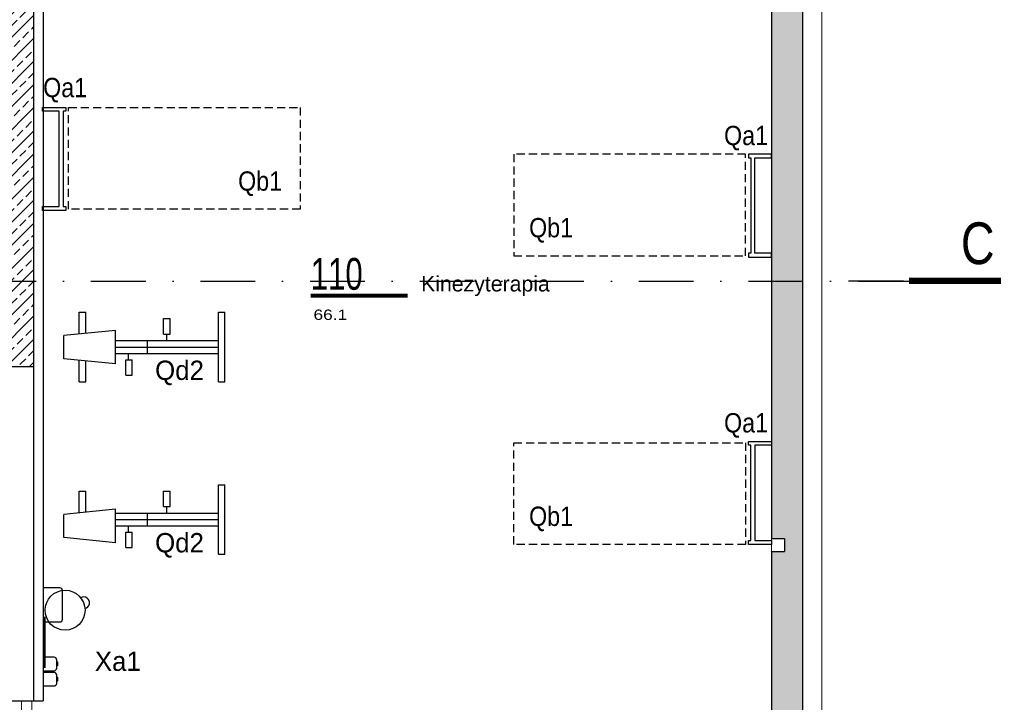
# Model space of a CAD drawing. Header units: millimetres. Extents: x 14495 to 271441, y -21035 to 2232.
# Tile 225 of 227: x 87454 to 88219, y 468 to 997. Entities that reach past the tile are written whole.
import ezdxf
from ezdxf.enums import TextEntityAlignment as Align

# ---------------------------------------------------------------- set-up
doc = ezdxf.new("R2010")
doc.units = ezdxf.units.MM
doc.linetypes.add('2305.00.SC.ZEWN$0$DASHED', pattern=[19.05, 12.7, -6.35])
doc.linetypes.add('DASHDOT', pattern=[1, 0.5, -0.25, 0, -0.25])
for name, color, linetype in [('-- TECH  SYMBOLE', 1, 'Continuous'), ('-- TECH WYPOSAŻENIE', 2, 'Continuous'), ('A-POW-NR', 1, 'Continuous'), ('a_HATCH', 9, 'Continuous'), ('A_OSIE', 252, 'DASHDOT'), ('A_PROJEKTOWANE', 3, 'Continuous'), ('A_SC_DZIAlOWE', 4, 'Continuous'), ('meble', 1, 'Continuous'), ('TECH Wyp.drobne', 1, 'Continuous')]:
    doc.layers.add(name, color=color, linetype=linetype)
doc.layers.add('A-POW', color=2, linetype='Continuous', plot=False)
for name, color, linetype, lineweight in [('A_ALUMINIUM', 1, 'Continuous', 13), ('A_L_CIENKA', 251, 'Continuous', 5), ('TECH Wyp-meble nowe', 1, 'Continuous', 30)]:
    doc.layers.add(name, color=color, linetype=linetype, lineweight=lineweight)
doc.styles.add('ARIAL1_2', font='arial.ttf', dxfattribs={"width": 1.2})
doc.styles.add('arialce', font='ARIALN.TTF')
doc.styles.add('cent', font='swissel.ttf')
doc.styles.add('cg', font='GOTHIC.TTF')
doc.styles.add('switz721ltexbt', font='swissel.ttf')

# ---------------------------------------------------------------- blocks, each defined once
blk = doc.blocks.new('POW')
at = {"const_width": 5}
blk.add_lwpolyline([(125.3, 0), (0, 0)], dxfattribs=at)
at = {"style": 'switz721ltexbt'}
blk.add_attdef('001', (-1.8, 12.3), '', height=41.2, dxfattribs=at)
blk = doc.blocks.new('OSS2')
at = {"linetype": 'Continuous', "const_width": 5}
blk.add_lwpolyline([(-71.57, 0), (0, 0)], dxfattribs=at)
at = {"style": 'cent'}
blk.add_attdef('01', (-80.01, 12.93), '', height=32.4, dxfattribs=at)
blk = doc.blocks.new('poj.na odpady')
at = {"layer": 'TECH Wyp.drobne', "color": 1}
blk.add_circle((-24.59, 1.81), 15.5, dxfattribs=at)
blk.add_arc((-10.2, 7.57), 4.56, 283.39615, 120.30259, dxfattribs=at)
blk = doc.blocks.new('dystryb.mydła_śr.dez.')
at = {"layer": 'TECH Wyp.drobne', "color": 1}
blk.add_lwpolyline([(10.5, -3.25), (10.5, 3.25, 0.414214), (8.5, 5.25), (0, 5.25), (0, -5.25), (8.5, -5.25, 0.414214)], format="xyb", close=True, dxfattribs=at)
blk.add_lwpolyline([(10.5, -1.55), (10.5, 1.55), (11.05, 1.55), (11.05, -1.55)], close=True, dxfattribs=at)

msp = doc.modelspace()

# ---------------------------------------------------------------- hatches: boundary and pattern name
at = {"layer": 'a_HATCH', "linetype": 'Continuous', "lineweight": 13}
h = msp.add_hatch(dxfattribs=at)
h.set_pattern_fill('ANSI33', color=256, scale=2, style=0)
h.set_pattern_definition([(45, (-4035.47, -134.583), (-8.9802561, 8.9802561), []), (45, (-4026.489, -134.583), (-8.9802561, 8.9802561), [6.35, -3.175])])
h.paths.add_polyline_path([(88026.58, 1476.74), (88026.58, 1452.74), (88038.29, 1452.74), (88038.29, 1032.24), (88048.29, 1032.24), (88048.29, 1022.24), (88038.29, 1022.24), (88038.29, 594.69), (88048.29, 594.69), (88048.29, 584.69), (88038.29, 584.69), (88038.29, -243.26), (88062.29, -243.26), (88062.29, 1476.74)])
h = msp.add_hatch(dxfattribs=at)
h.set_pattern_fill('ANSI33', color=256, scale=2, style=0)
h.set_pattern_definition([(45, (-5165.567, 327.875), (-8.9802561, 8.9802561), []), (45, (-5156.587, 327.875), (-8.9802561, 8.9802561), [6.35, -3.175])])
h.paths.add_polyline_path([(87440.13, 1302.24), (87439.79, 752.24), (87114.79, 752.24), (87114.79, 1012.24), (87089.79, 1012.24), (87089.79, 728.24), (87465.13, 728.24), (87465.13, 1302.24)])

# ---------------------------------------------------------------- linework, layer by layer
at = {"layer": '-- TECH WYPOSAŻENIE', "ltscale": 0.5}
for points in [[(87472.1, 929.29), (87490.1, 929.29), (87490.1, 926.29), (87488.1, 926.29), (87488.1, 852.29), (87490.1, 852.29), (87490.1, 849.29), (87472.1, 849.29), (87472.1, 852.29), (87485.1, 852.29), (87485.1, 926.29), (87472.1, 926.29), (87472.1, 929.29)], [(88038.29, 893.08), (88020.29, 893.08), (88020.29, 890.08), (88022.29, 890.08), (88022.29, 816.08), (88020.29, 816.08), (88020.29, 813.08), (88038.29, 813.08), (88038.29, 816.08), (88025.29, 816.08), (88025.29, 890.08), (88038.29, 890.08), (88038.29, 893.08)], [(88038.29, 590.08), (88020.29, 590.08), (88020.29, 593.08), (88022.29, 593.08), (88022.29, 667.08), (88020.29, 667.08), (88020.29, 670.08), (88038.29, 670.08), (88038.29, 667.08), (88025.29, 667.08), (88025.29, 593.08), (88038.29, 593.08), (88038.29, 590.08)]]:
    msp.add_lwpolyline(points, dxfattribs=at)
at = {"layer": '-- TECH WYPOSAŻENIE', "linetype": '2305.00.SC.ZEWN$0$DASHED', "ltscale": 0.5}
for points in [[(87672.31, 929.29), (87672.31, 850.29), (87492.31, 850.29), (87492.31, 929.29)], [(87838.08, 893.08), (87838.08, 814.08), (88018.08, 814.08), (88018.08, 893.08)], [(87838.08, 590.08), (87838.08, 669.08), (88018.08, 669.08), (88018.08, 590.08)]]:
    msp.add_lwpolyline(points, close=True, dxfattribs=at)
at = {"layer": 'A_ALUMINIUM'}
for p, q in [((87455.78, 284.74), (87455.78, 468.74)), ((87463.78, 284.74), (87463.78, 468.74))]:
    msp.add_line(p, q, dxfattribs=at)
at = {"layer": 'A_L_CIENKA'}
msp.add_line((88077.29, 1491.74), (88077.29, -282.26), dxfattribs=at)
at = {"layer": 'A_L_CIENKA', "linetype": 'Continuous', "lineweight": 13}
msp.add_line((88038.29, 594.69), (88038.29, 584.69), dxfattribs=at)
at = {"layer": 'A_OSIE', "ltscale": 85}
for p, q in [((86488.51, 794.58), (88203.48, 794.58)), ((86488.51, 794.58), (88203.48, 794.58)), ((88098.14, 794.74), (88169.23, 794.74))]:
    msp.add_line(p, q, dxfattribs=at)
at = {"layer": 'A_PROJEKTOWANE'}
for p, q in [((88062.29, 1476.74), (88062.29, -267.26)), ((87465.13, 1302.24), (87465.13, 728.24)), ((88038.29, 1022.24), (88038.29, 594.69)), ((87089.79, 728.24), (87465.13, 728.24)), ((88038.29, 594.69), (88048.29, 594.69)), ((88048.29, 594.69), (88048.29, 584.69)), ((88038.29, 584.69), (88048.29, 584.69)), ((88038.29, 584.69), (88038.29, -243.26))]:
    msp.add_line(p, q, dxfattribs=at)
at = {"layer": 'A_SC_DZIAlOWE'}
for p, q in [((87472.63, 1302.24), (87472.63, 468.74)), ((87465.13, 728.24), (87465.13, 468.74)), ((87465.13, 728.24), (87465.13, 468.74)), ((87089.79, 468.74), (87465.13, 468.74)), ((87465.13, 468.74), (87472.63, 468.74))]:
    msp.add_line(p, q, dxfattribs=at)
at = {"layer": 'meble', "color": 2}
for p, q in [((87500.64, 770.29), (87505.64, 770.29)), ((87500.64, 753.49), (87500.64, 770.29)), ((87505.64, 753.99), (87505.64, 770.29)), ((87608.65, 770.29), (87613.65, 770.29)), ((87608.65, 716.29), (87608.65, 770.29)), ((87613.65, 716.29), (87613.65, 770.29)), ((87528.65, 756.29), (87488.65, 752.29)), ((87488.65, 734.29), (87488.65, 752.29)), ((87528.65, 730.29), (87528.65, 756.29)), ((87528.65, 748.29), (87608.65, 748.29)), ((87528.65, 730.29), (87488.65, 734.29)), ((87528.65, 738.29), (87608.65, 738.29)), ((87500.64, 716.29), (87500.64, 733.09)), ((87505.64, 716.29), (87505.64, 732.59)), ((87500.64, 716.29), (87505.64, 716.29)), ((87608.65, 716.29), (87613.65, 716.29)), ((87608.65, 636.45), (87613.65, 636.45)), ((87608.65, 582.45), (87608.65, 636.45)), ((87613.65, 582.45), (87613.65, 636.45)), ((87500.64, 631.45), (87505.64, 631.45)), ((87500.64, 614.65), (87500.64, 631.45)), ((87505.64, 615.15), (87505.64, 631.45)), ((87528.65, 617.45), (87488.65, 613.45)), ((87488.65, 595.45), (87488.65, 613.45)), ((87528.65, 591.45), (87528.65, 617.45)), ((87528.65, 614.45), (87608.65, 614.45)), ((87528.65, 604.45), (87608.65, 604.45)), ((87528.65, 591.45), (87488.65, 595.45)), ((87608.65, 582.45), (87613.65, 582.45))]:
    msp.add_line(p, q, dxfattribs=at)
at = {"layer": 'meble'}
for p, q in [((87566.12, 765.39), (87571.12, 765.39)), ((87566.12, 753.39), (87566.12, 765.39)), ((87571.12, 753.39), (87571.12, 765.39)), ((87566.12, 753.39), (87571.12, 753.39)), ((87568.74, 748.29), (87568.74, 753.39)), ((87528.65, 743.29), (87608.65, 743.29)), ((87553.74, 738.29), (87553.74, 748.29)), ((87538.74, 733.5), (87538.74, 738.29)), ((87536.74, 721.5), (87536.74, 733.5)), ((87536.74, 733.5), (87541.74, 733.5)), ((87541.74, 721.5), (87541.74, 733.5)), ((87536.74, 721.5), (87541.74, 721.5)), ((87566.12, 631.55), (87571.12, 631.55)), ((87566.12, 619.55), (87566.12, 631.55)), ((87571.12, 619.55), (87571.12, 631.55)), ((87566.12, 619.55), (87571.12, 619.55)), ((87568.74, 614.45), (87568.74, 619.55)), ((87553.74, 604.45), (87553.74, 614.45)), ((87528.65, 609.45), (87608.65, 609.45)), ((87538.74, 599.65), (87538.74, 604.45)), ((87536.74, 587.65), (87536.74, 599.65)), ((87536.74, 599.65), (87541.74, 599.65)), ((87541.74, 587.65), (87541.74, 599.65)), ((87536.74, 587.65), (87541.74, 587.65))]:
    msp.add_line(p, q, dxfattribs=at)
at = {"layer": 'TECH Wyp.drobne', "color": 1}
for points in [[(87487.63, 531.94), (87487.63, 554.44, 0.414214), (87485.63, 556.44), (87472.63, 556.44), (87472.63, 529.94), (87485.63, 529.94, 0.414214)], [(87483.13, 494.14), (87483.13, 500.64, 0.414214), (87481.13, 502.64), (87472.63, 502.64), (87472.63, 492.14), (87481.13, 492.14, 0.414214)]]:
    msp.add_lwpolyline(points, format="xyb", close=True, dxfattribs=at)
at = {"layer": 'TECH Wyp.drobne', "color": 1, "const_width": 2}
msp.add_lwpolyline([(87473.63, 494.1), (87473.63, 534.1)], dxfattribs=at)
at = {"layer": 'TECH Wyp.drobne', "color": 1}
msp.add_lwpolyline([(87483.13, 495.84), (87483.13, 498.94), (87483.68, 498.94), (87483.68, 495.84)], close=True, dxfattribs=at)

# ---------------------------------------------------------------- block references
at = {"layer": 'A-POW-NR'}
ref = msp.add_blockref('POW', (87680.43, 783.26), dxfattribs=dict(at, xscale=0.6, yscale=0.6, zscale=0.6))
ref.add_attrib('88,88', '66.1', dxfattribs={"layer": 'A-POW', "height": 8, "style": 'ARIAL1_2', "width": 1.2}).set_placement((87708.65, 764.41), align=Align.RIGHT)
ref.add_attrib('POKOJ', 'Kinezyterapia', (87766.11, 786.47), dxfattribs={"layer": 'A-POW', "height": 12, "style": 'arialce', "width": 1.2})
ref.add_attrib('001', '110', (87680.43, 787.77), dxfattribs={"layer": '0', "height": 24.71, "style": 'switz721ltexbt', "width": 0.7})
ref = msp.add_blockref('POW', (87166.79, 591.87), dxfattribs=dict(at, xscale=0.6, yscale=0.6, zscale=0.6))
ref.add_attrib('88,88', '7.2', dxfattribs={"layer": 'A-POW', "height": 8, "style": 'ARIAL1_2', "width": 1.2}).set_placement((87195.01, 573.02), align=Align.RIGHT)
ref.add_attrib('POKOJ', 'Łazienka pacj.- umywalnia', (87252.46, 595.08), dxfattribs={"layer": 'A-POW', "height": 12, "style": 'arialce', "width": 1.2})
ref.add_attrib('001', '106', (87166.79, 596.38), dxfattribs={"layer": '0', "height": 24.71, "style": 'switz721ltexbt', "width": 0.7})
at = {"layer": 'A_OSIE'}
ref = msp.add_blockref('OSS2', (88144.96, 794.74), dxfattribs=dict(at, xscale=-1))
ref.add_attrib('01', 'C', dxfattribs={"layer": '0', "height": 32.4, "style": 'cent', "width": 0.8}).set_placement((88211.47, 807.67), align=Align.RIGHT)
at = {"layer": 'TECH Wyp-meble nowe', "color": 6, "linetype": 'Continuous', "lineweight": 13}
for name, p in [('poj.na odpady', (87514.22, 537.26)), ('dystryb.mydła_śr.dez.', (87472.63, 485.52))]:
    msp.add_blockref(name, p, dxfattribs=at)

# ---------------------------------------------------------------- texts
at = {"layer": '-- TECH  SYMBOLE', "color": 1, "style": 'cg', "width": 0.9}
for s, p in [('Qa1', (87472.59, 937.24)), ('Qa1', (87472.59, 937.24)), ('Qa1', (88001.39, 900.03)), ('Qa1', (88001.39, 900.03)), ('Qb1', (87624.01, 864.68)), ('Qb1', (87624.01, 864.68)), ('Qb1', (87849.98, 828.47)), ('Qb1', (87849.98, 828.47)), ('Qa1', (88001.39, 677.03)), ('Qa1', (88001.39, 677.03)), ('Qb1', (87849.98, 604.47)), ('Qb1', (87849.98, 604.47))]:
    msp.add_text(s, height=15, dxfattribs=at).set_placement(p)
at = {"layer": '-- TECH  SYMBOLE', "color": 1, "style": 'cg'}
for p in [(87559.52, 717.8), (87559.52, 717.8), (87559.52, 583.96), (87559.52, 583.96)]:
    msp.add_text('Qd2', height=15, dxfattribs=at).set_placement(p)
msp.add_text('Xa1', height=15, rotation=0.00054, dxfattribs=at).set_placement((87512.73, 491.98))

doc.saveas('drawing.dxf')
